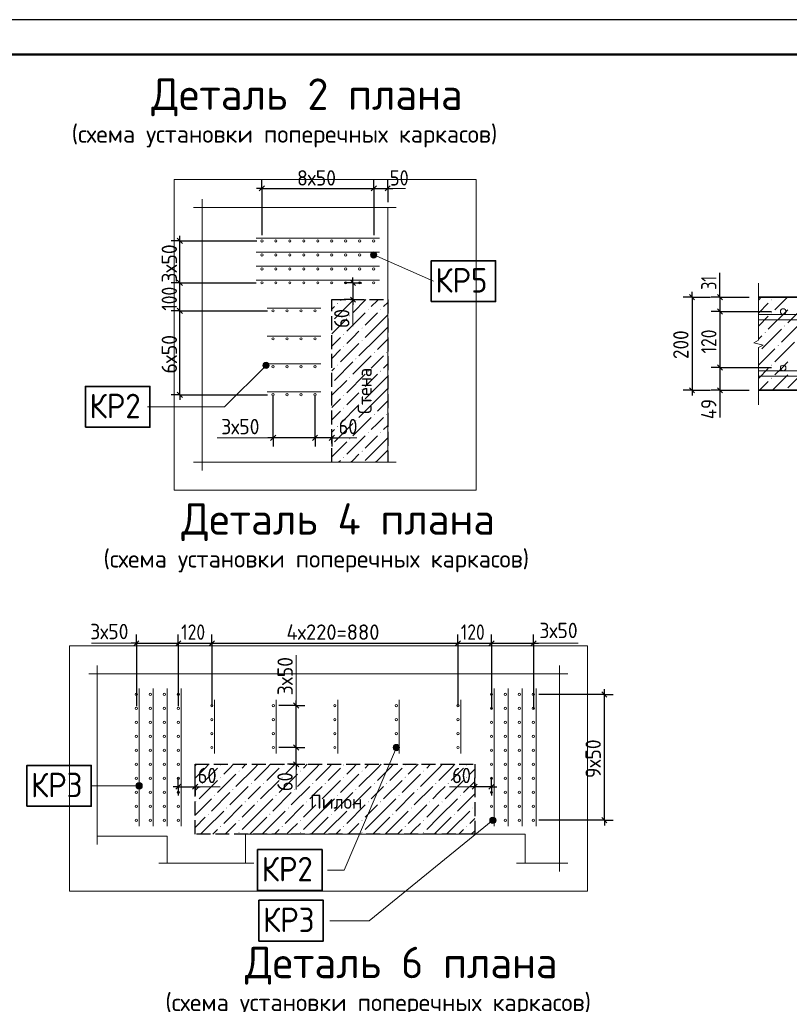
# Model space of a CAD drawing. Header units: millimetres. Extents: x 0 to 50400, y 0 to 35640.
# Tile 5 of 10: x 12562 to 25774, y 18741 to 35640. Entities that reach past the tile are written whole.
import ezdxf

# ---------------------------------------------------------------- set-up
doc = ezdxf.new("R2010")
doc.units = ezdxf.units.MM
doc.linetypes.add('______2', pattern=[324, 240, -84])
for name, color, linetype, lineweight in [('Standard', 7, 'Continuous', 25), ('ЖБ Перекрытие верхний уровень', 7, 'Continuous', 35), ('ЖБ Пилон', 7, 'Continuous', 35), ('Общий01', 7, 'Continuous', 13), ('Размерная линия_ общее', 7, 'Continuous', 13), ('Текст_ общее', 7, 'Continuous', 25)]:
    doc.layers.add(name, color=color, linetype=linetype, lineweight=lineweight)
doc.layers.add('Вспомогательная арматура', color=7, linetype='Continuous', lineweight=18, true_color=0x656565)
doc.layers.add('Поперечная арматура', color=7, linetype='Continuous', lineweight=18, true_color=0x5a2814)
doc.layers.add('Размерная выноска', color=7, linetype='Continuous')
doc.styles.add('ISOCPEUR', font='txt')

msp = doc.modelspace()

# ---------------------------------------------------------------- hatches: boundary and pattern name
at = {"layer": 'Standard', "linetype": 'Continuous', "lineweight": 13, "transparency": 33554687}
for points in [[(18010, 30769), (18017, 30777), (18025, 30769), (18017, 30761)], [(25462, 30831), (25470, 30839), (25478, 30831), (25470, 30824)], [(18538, 30663), (18545, 30671), (18553, 30663), (18545, 30656)], [(18749, 30663), (18757, 30671), (18764, 30663), (18757, 30656)], [(25462, 30607), (25470, 30615), (25478, 30607), (25470, 30600)], [(18221, 30558), (18229, 30566), (18236, 30558), (18229, 30550)], [(18432, 30347), (18440, 30354), (18448, 30347), (18440, 30339)], [(25350, 30271), (25358, 30279), (25366, 30271), (25358, 30264)], [(25686, 30383), (25694, 30391), (25702, 30383), (25694, 30376)], [(18115, 30241), (18123, 30249), (18131, 30241), (18123, 30233)], [(18432, 30135), (18440, 30143), (18448, 30135), (18440, 30128)], [(18115, 30030), (18123, 30038), (18131, 30030), (18123, 30022)], [(18643, 29924), (18651, 29932), (18659, 29924), (18651, 29916)], [(18854, 29924), (18862, 29932), (18870, 29924), (18862, 29916)], [(25243, 29940), (25246, 29943), (25254, 29935), (25246, 29928), (25243, 29931)], [(25574, 30047), (25582, 30055), (25590, 30047), (25582, 30040)], [(18326, 29819), (18334, 29826), (18342, 29819), (18334, 29811)], [(18010, 29713), (18017, 29721), (18025, 29713), (18017, 29705)], [(18538, 29607), (18545, 29615), (18553, 29607), (18545, 29600)], [(18749, 29607), (18757, 29615), (18764, 29607), (18757, 29600)], [(25462, 29711), (25470, 29719), (25478, 29711), (25470, 29704)], [(18221, 29502), (18229, 29510), (18236, 29502), (18229, 29494)], [(25462, 29487), (25470, 29495), (25478, 29487), (25470, 29480)], [(18432, 29291), (18440, 29298), (18448, 29291), (18440, 29283)], [(18115, 29185), (18123, 29193), (18131, 29185), (18123, 29177)], [(18432, 29079), (18440, 29087), (18448, 29079), (18440, 29072)], [(18115, 28974), (18123, 28982), (18131, 28974), (18123, 28966)], [(18326, 28763), (18334, 28770), (18342, 28763), (18334, 28755)], [(18643, 28868), (18651, 28876), (18659, 28868), (18651, 28860)], [(18854, 28868), (18862, 28876), (18870, 28868), (18862, 28860)], [(18010, 28657), (18017, 28665), (18025, 28657), (18017, 28649)], [(18538, 28551), (18545, 28559), (18553, 28551), (18545, 28544)], [(18749, 28551), (18757, 28559), (18764, 28551), (18757, 28544)], [(18221, 28446), (18229, 28454), (18236, 28446), (18229, 28438)], [(18432, 28235), (18440, 28242), (18448, 28235), (18440, 28227)], [(18115, 28129), (18123, 28137), (18131, 28129), (18123, 28121)], [(16003, 22849), (16011, 22857), (16019, 22849), (16011, 22841)], [(17059, 22849), (17067, 22857), (17075, 22849), (17067, 22841)], [(18115, 22849), (18123, 22857), (18131, 22849), (18123, 22841)], [(19171, 22849), (19179, 22857), (19187, 22849), (19179, 22841)], [(20227, 22849), (20235, 22857), (20243, 22849), (20235, 22841)], [(16003, 22638), (16011, 22646), (16019, 22638), (16011, 22630)], [(16320, 22744), (16328, 22751), (16336, 22744), (16328, 22736)], [(17059, 22638), (17067, 22646), (17075, 22638), (17067, 22630)], [(17376, 22744), (17384, 22751), (17392, 22744), (17384, 22736)], [(18115, 22638), (18123, 22646), (18131, 22638), (18123, 22630)], [(18432, 22744), (18440, 22751), (18448, 22744), (18440, 22736)], [(19171, 22638), (19179, 22646), (19187, 22638), (19179, 22630)], [(19488, 22744), (19496, 22751), (19504, 22744), (19496, 22736)], [(20227, 22638), (20235, 22646), (20243, 22638), (20235, 22630)], [(15686, 22532), (15694, 22540), (15702, 22532), (15694, 22524)], [(16531, 22532), (16539, 22540), (16547, 22532), (16539, 22524)], [(16742, 22532), (16750, 22540), (16758, 22532), (16750, 22524)], [(17587, 22532), (17595, 22540), (17603, 22532), (17595, 22524)], [(17798, 22532), (17806, 22540), (17814, 22532), (17806, 22524)], [(18643, 22532), (18651, 22540), (18659, 22532), (18651, 22524)], [(18854, 22532), (18862, 22540), (18870, 22532), (18862, 22524)], [(19699, 22532), (19707, 22540), (19715, 22532), (19707, 22524)], [(19910, 22532), (19918, 22540), (19926, 22532), (19918, 22524)], [(15898, 22321), (15905, 22329), (15913, 22321), (15905, 22313)], [(16214, 22427), (16222, 22434), (16230, 22427), (16222, 22419)], [(16954, 22321), (16961, 22329), (16969, 22321), (16961, 22313)], [(17270, 22427), (17278, 22434), (17286, 22427), (17278, 22419)], [(18010, 22321), (18017, 22329), (18025, 22321), (18017, 22313)], [(18326, 22427), (18334, 22434), (18342, 22427), (18334, 22419)], [(19066, 22321), (19073, 22329), (19081, 22321), (19073, 22313)], [(19382, 22427), (19390, 22434), (19398, 22427), (19390, 22419)], [(20122, 22321), (20129, 22329), (20137, 22321), (20129, 22313)], [(15581, 22215), (15589, 22223), (15596, 22215), (15589, 22208)], [(16426, 22215), (16433, 22223), (16441, 22215), (16433, 22208)], [(16637, 22215), (16645, 22223), (16652, 22215), (16645, 22208)], [(17482, 22215), (17489, 22223), (17497, 22215), (17489, 22208)], [(17693, 22215), (17701, 22223), (17708, 22215), (17701, 22208)], [(18538, 22215), (18545, 22223), (18553, 22215), (18545, 22208)], [(18749, 22215), (18757, 22223), (18764, 22215), (18757, 22208)], [(19594, 22215), (19601, 22223), (19609, 22215), (19601, 22208)], [(19805, 22215), (19813, 22223), (19820, 22215), (19813, 22208)], [(15792, 22004), (15800, 22012), (15808, 22004), (15800, 21996)], [(16109, 22110), (16117, 22118), (16124, 22110), (16117, 22102)], [(16848, 22004), (16856, 22012), (16864, 22004), (16856, 21996)], [(17165, 22110), (17173, 22118), (17180, 22110), (17173, 22102)], [(17904, 22004), (17912, 22012), (17920, 22004), (17912, 21996)], [(18221, 22110), (18229, 22118), (18236, 22110), (18229, 22102)], [(18960, 22004), (18968, 22012), (18976, 22004), (18968, 21996)], [(19277, 22110), (19285, 22118), (19292, 22110), (19285, 22102)], [(20016, 22004), (20024, 22012), (20032, 22004), (20024, 21996)], [(20333, 22110), (20341, 22118), (20348, 22110), (20341, 22102)], [(16003, 21793), (16011, 21801), (16019, 21793), (16011, 21785)], [(16320, 21899), (16328, 21906), (16336, 21899), (16328, 21891)], [(17059, 21793), (17067, 21801), (17075, 21793), (17067, 21785)], [(17376, 21899), (17384, 21906), (17392, 21899), (17384, 21891)], [(18115, 21793), (18123, 21801), (18131, 21793), (18123, 21785)], [(18432, 21899), (18440, 21906), (18448, 21899), (18440, 21891)], [(19171, 21793), (19179, 21801), (19187, 21793), (19179, 21785)], [(19488, 21899), (19496, 21906), (19504, 21899), (19496, 21891)], [(20227, 21793), (20235, 21801), (20243, 21793), (20235, 21785)], [(16320, 21687), (16328, 21695), (16336, 21687), (16328, 21680)], [(17376, 21687), (17384, 21695), (17392, 21687), (17384, 21680)], [(18432, 21687), (18440, 21695), (18448, 21687), (18440, 21680)], [(19488, 21687), (19496, 21695), (19504, 21687), (19496, 21680)]]:
    msp.add_hatch(color=7, dxfattribs=at).paths.add_polyline_path(points, flags=16)
at = {"layer": 'Общий01', "linetype": 'Continuous', "lineweight": 13, "transparency": 33554687}
for points in [[(18586, 31597), (18608, 31647), (18590, 31625)], [(18608, 31647), (18586, 31597), (18596, 31572)], [(18608, 31647), (18596, 31572), (18634, 31657)], [(18634, 31657), (18596, 31572), (18618, 31554)], [(18634, 31657), (18618, 31554), (18661, 31653)], [(18661, 31653), (18618, 31554), (18646, 31550)], [(18661, 31653), (18646, 31550), (18683, 31635)], [(18683, 31635), (18646, 31550), (18671, 31560)], [(18683, 31635), (18671, 31560), (18693, 31609)], [(18693, 31609), (18671, 31560), (18689, 31582)], [(16830, 29669), (16753, 29745), (16740, 29721)], [(16844, 29694), (16778, 29759), (16753, 29745)], [(16844, 29694), (16753, 29745), (16830, 29669)], [(16844, 29721), (16805, 29759), (16778, 29759)], [(16844, 29721), (16778, 29759), (16844, 29694)], [(16805, 29759), (16844, 29721), (16830, 29745)], [(16830, 29669), (16740, 29721), (16805, 29655)], [(16805, 29655), (16740, 29721), (16740, 29694)], [(16805, 29655), (16740, 29694), (16778, 29655)], [(16778, 29655), (16740, 29694), (16753, 29669)], [(19079, 23127), (18980, 23169), (18976, 23141)], [(19083, 23154), (18997, 23191), (18980, 23169)], [(19083, 23154), (18980, 23169), (19079, 23127)], [(19072, 23180), (19023, 23201), (18997, 23191)], [(19072, 23180), (18997, 23191), (19083, 23154)], [(19023, 23201), (19072, 23180), (19051, 23197)], [(19079, 23127), (18976, 23141), (19061, 23105)], [(19061, 23105), (18976, 23141), (18986, 23116)], [(19061, 23105), (18986, 23116), (19036, 23094)], [(19036, 23094), (18986, 23116), (19008, 23098)], [(14567, 22463), (14567, 22517), (14559, 22490)], [(14586, 22444), (14586, 22536), (14567, 22517)], [(14586, 22444), (14567, 22517), (14567, 22463)], [(14613, 22436), (14613, 22544), (14586, 22536)], [(14613, 22436), (14586, 22536), (14586, 22444)], [(14640, 22444), (14640, 22536), (14613, 22544)], [(14640, 22444), (14613, 22544), (14613, 22436)], [(14660, 22463), (14660, 22517), (14640, 22536)], [(14660, 22463), (14640, 22536), (14640, 22444)], [(14660, 22517), (14660, 22463), (14667, 22490)], [(20694, 21847), (20635, 21919), (20632, 21891)], [(20694, 21847), (20632, 21891), (20666, 21849)], [(20666, 21849), (20632, 21891), (20643, 21866)], [(20719, 21858), (20651, 21942), (20635, 21919)], [(20719, 21858), (20635, 21919), (20694, 21847)], [(20736, 21881), (20677, 21953), (20651, 21942)], [(20736, 21881), (20651, 21942), (20719, 21858)], [(20738, 21908), (20704, 21950), (20677, 21953)], [(20738, 21908), (20677, 21953), (20736, 21881)], [(20704, 21950), (20738, 21908), (20727, 21934)]]:
    msp.add_hatch(color=7, dxfattribs=at).paths.add_polyline_path(points)

# ---------------------------------------------------------------- linework, layer by layer
at = {"layer": 'Standard', "color": 7, "linetype": 'Continuous', "lineweight": 25, "transparency": 33554687}
for p, q in [((16675, 32700), (16765, 32790)), ((18595, 32700), (18685, 32790)), ((18835, 32700), (18925, 32790)), ((15356, 31798), (15266, 31888)), ((15356, 31078), (15266, 31168)), ((18239, 31168), (18329, 31078)), ((18239, 30880), (18329, 30790)), ((15356, 30598), (15266, 30688)), ((15356, 29158), (15266, 29248)), ((16957, 28510), (16867, 28420)), ((17677, 28510), (17587, 28420)), ((17965, 28510), (17875, 28420)), ((14520, 24892), (14610, 24982)), ((15240, 24892), (15330, 24982)), ((15816, 24892), (15906, 24982)), ((20040, 24892), (20130, 24982)), ((20616, 24892), (20706, 24982)), ((21336, 24892), (21426, 24982)), ((22644, 24015), (22554, 24105)), ((17354, 23823), (17264, 23913)), ((17354, 23103), (17264, 23193)), ((17354, 22815), (17264, 22905)), ((15240, 22431), (15330, 22521)), ((15528, 22431), (15618, 22521)), ((20418, 22521), (20328, 22431)), ((20706, 22521), (20616, 22431)), ((22644, 21855), (22554, 21945))]:
    msp.add_line(p, q, dxfattribs=at)
at = {"layer": 'Standard', "color": 251, "linetype": 'Continuous', "lineweight": -3, "true_color": 0x656565, "transparency": 33554687}
for p, q in [((16720, 32745), (16720, 32895)), ((18640, 32745), (18640, 32895)), ((18880, 32745), (18880, 32895)), ((16720, 32745), (16720, 32595)), ((16720, 32745), (16720, 31939)), ((18640, 32745), (18640, 32595)), ((18640, 32745), (18640, 31939)), ((18880, 32745), (18880, 32595)), ((18880, 32745), (18880, 32511)), ((15311, 31843), (15161, 31843)), ((15311, 31843), (15461, 31843)), ((15311, 31843), (16632, 31843)), ((15311, 31123), (15161, 31123)), ((15311, 31123), (15461, 31123)), ((15311, 31123), (16624, 31123)), ((18284, 31123), (18134, 31123)), ((18284, 31123), (18434, 31123)), ((18284, 31123), (18304, 31123)), ((18284, 30835), (18134, 30835)), ((18284, 30835), (18434, 30835)), ((18284, 30835), (18304, 30835)), ((15311, 30643), (15161, 30643)), ((15311, 30643), (15461, 30643)), ((15311, 30643), (16816, 30643)), ((15311, 29203), (15161, 29203)), ((15311, 29203), (15461, 29203)), ((15311, 29203), (16816, 29203)), ((16912, 28465), (16912, 28615)), ((17632, 28465), (17632, 28615)), ((17920, 28465), (17920, 28615)), ((16912, 28465), (16912, 28315)), ((17632, 28465), (17632, 28315)), ((17920, 28465), (17920, 28315)), ((17920, 28465), (17920, 28465)), ((14565, 24937), (14565, 25087)), ((15285, 24937), (15285, 25087)), ((15861, 24937), (15861, 25087)), ((20085, 24937), (20085, 25087)), ((20661, 24937), (20661, 25087)), ((21381, 24937), (21381, 25087)), ((14565, 24937), (14565, 24787)), ((14565, 24937), (14565, 23860)), ((15285, 24937), (15285, 24787)), ((15285, 24937), (15285, 23860)), ((15861, 24937), (15861, 24787)), ((15861, 24937), (15861, 23868)), ((20085, 24937), (20085, 24787)), ((20085, 24937), (20085, 23868)), ((20661, 24937), (20661, 24787)), ((20661, 24937), (20661, 23812)), ((21381, 24937), (21381, 24787)), ((21381, 24937), (21381, 23812)), ((22599, 24060), (21477, 24060)), ((22599, 24060), (22449, 24060)), ((22599, 24060), (22749, 24060)), ((17309, 23868), (17159, 23868)), ((17309, 23868), (17459, 23868)), ((17309, 23148), (17159, 23148)), ((17309, 23148), (17459, 23148)), ((17309, 22860), (17159, 22860)), ((17309, 22860), (17459, 22860)), ((17309, 22860), (17309, 22860)), ((15285, 22476), (15285, 22626)), ((15285, 22476), (15285, 22524)), ((15285, 22476), (15285, 22326)), ((15573, 22476), (15573, 22626)), ((15573, 22476), (15573, 22507)), ((15573, 22476), (15573, 22326)), ((20373, 22476), (20373, 22626)), ((20373, 22476), (20373, 22507)), ((20373, 22476), (20373, 22326)), ((20661, 22476), (20661, 22626)), ((20661, 22476), (20661, 22524)), ((20661, 22476), (20661, 22326)), ((22599, 21900), (21477, 21900)), ((22599, 21900), (22449, 21900)), ((22599, 21900), (22749, 21900))]:
    msp.add_line(p, q, dxfattribs=at)
at = {"layer": 'Standard', "color": 7, "linetype": 'Continuous', "lineweight": -3, "transparency": 33554687}
for p, q in [((16720, 32745), (16630, 32745)), ((16720, 32745), (18640, 32745)), ((18640, 32745), (18880, 32745)), ((18880, 32745), (18970, 32745)), ((15311, 31843), (15311, 31933)), ((15311, 31123), (15311, 31843)), ((24584, 30879), (24584, 31295)), ((15311, 30643), (15311, 31123)), ((18284, 31123), (18284, 31213)), ((18284, 31123), (18284, 30835)), ((18284, 30835), (18284, 30745)), ((24584, 29279), (24584, 28815)), ((15311, 29203), (15311, 29113)), ((16912, 28465), (16822, 28465)), ((17632, 28465), (16912, 28465)), ((17920, 28465), (17632, 28465)), ((17920, 28465), (18010, 28465)), ((14565, 24937), (14475, 24937)), ((14565, 24937), (15285, 24937)), ((15285, 24937), (15861, 24937)), ((15861, 24937), (20085, 24937)), ((20085, 24937), (20661, 24937)), ((20661, 24937), (21381, 24937)), ((21381, 24937), (21471, 24937)), ((22599, 24060), (22599, 24150)), ((17309, 23868), (17309, 23958)), ((17309, 23148), (17309, 23868)), ((17309, 22860), (17309, 23148)), ((17309, 22860), (17309, 22770)), ((15285, 22476), (15195, 22476)), ((15285, 22476), (15573, 22476)), ((15573, 22476), (15663, 22476)), ((20373, 22476), (20283, 22476)), ((20661, 22476), (20373, 22476)), ((20661, 22476), (20751, 22476)), ((22599, 21900), (22599, 21810))]:
    msp.add_line(p, q, dxfattribs=at)
at = {"layer": 'Standard', "color": 7, "linetype": 'Continuous', "lineweight": 13, "transparency": 33554687}
for p, q in [((25243, 31119), (25243, 30137)), ((25243, 30137), (25163, 30096)), ((25163, 30096), (25323, 30054)), ((25323, 30054), (25243, 30012)), ((25243, 30012), (25243, 29031)), ((25243, 29031), (25243, 29031))]:
    msp.add_line(p, q, dxfattribs=at)
at = {"layer": 'Standard', "color": 253, "linetype": 'Continuous', "lineweight": 13, "true_color": 0xa0a0a0, "transparency": 33554687}
for p, q in [((18281, 30822), (17965, 30505)), ((18084, 30835), (18070, 30822)), ((18506, 30835), (18281, 30611)), ((18598, 30716), (18704, 30822)), ((18704, 30822), (18717, 30835)), ((18880, 30787), (18809, 30716)), ((17920, 30671), (17965, 30716)), ((18493, 30611), (18176, 30294)), ((18704, 30611), (18493, 30399)), ((17920, 30249), (18176, 30505)), ((18704, 30399), (18880, 30576)), ((18281, 30188), (18387, 30294)), ((18704, 30399), (18493, 30188)), ((18880, 30365), (18704, 30188)), ((18070, 30188), (17920, 30038)), ((18387, 30083), (18070, 29766)), ((18176, 30083), (18281, 30188)), ((18704, 30188), (18387, 29871)), ((18880, 30154), (18704, 29977)), ((18070, 29977), (17920, 29827)), ((18281, 29766), (17965, 29449)), ((18598, 29871), (18281, 29555)), ((18598, 29660), (18704, 29766)), ((18704, 29766), (18809, 29871)), ((17920, 29615), (17965, 29660)), ((18880, 29731), (18809, 29660)), ((17920, 29193), (18176, 29449)), ((18493, 29555), (18176, 29238)), ((18704, 29555), (18493, 29343)), ((18704, 29343), (18880, 29520)), ((18281, 29132), (18387, 29238)), ((18704, 29343), (18493, 29132)), ((18880, 29309), (18704, 29132)), ((18070, 29132), (17920, 28982)), ((18176, 29027), (18281, 29132)), ((18704, 29132), (18387, 28815)), ((18880, 29098), (18704, 28921)), ((18070, 28921), (17920, 28771)), ((18387, 29027), (18070, 28710)), ((18598, 28815), (18281, 28499)), ((18704, 28710), (18809, 28815)), ((17920, 28559), (17965, 28604)), ((18281, 28710), (17965, 28393)), ((18598, 28604), (18704, 28710)), ((18880, 28675), (18809, 28604)), ((17920, 28137), (18176, 28393)), ((18493, 28499), (18176, 28182)), ((18704, 28499), (18493, 28287)), ((18704, 28287), (18880, 28464)), ((18704, 28287), (18493, 28076)), ((18880, 28253), (18704, 28076)), ((18070, 28076), (18038, 28044)), ((18249, 28044), (18281, 28076)), ((18281, 28076), (18387, 28182)), ((18704, 28076), (18671, 28044)), ((15599, 22860), (15573, 22834)), ((15747, 22796), (15810, 22860)), ((16169, 22796), (16233, 22860)), ((16444, 22860), (16381, 22796)), ((16655, 22860), (16592, 22796)), ((16803, 22796), (16866, 22860)), ((17225, 22796), (17289, 22860)), ((17500, 22860), (17437, 22796)), ((17711, 22860), (17648, 22796)), ((17859, 22796), (17922, 22860)), ((18281, 22796), (18345, 22860)), ((18556, 22860), (18493, 22796)), ((18767, 22860), (18704, 22796)), ((18915, 22796), (18978, 22860)), ((19337, 22796), (19401, 22860)), ((19612, 22860), (19549, 22796)), ((19823, 22860), (19760, 22796)), ((19971, 22796), (20034, 22860)), ((15747, 22796), (15573, 22623)), ((15958, 22796), (15747, 22585)), ((16275, 22691), (15958, 22374)), ((16064, 22691), (16169, 22796)), ((16592, 22796), (16275, 22479)), ((16803, 22796), (16592, 22585)), ((17014, 22796), (16803, 22585)), ((17331, 22691), (17014, 22374)), ((17120, 22691), (17225, 22796)), ((17648, 22796), (17331, 22479)), ((17859, 22796), (17648, 22585)), ((18070, 22796), (17859, 22585)), ((18387, 22691), (18070, 22374)), ((18176, 22691), (18281, 22796)), ((18704, 22796), (18387, 22479)), ((18915, 22796), (18704, 22585)), ((19126, 22796), (18915, 22585)), ((19443, 22691), (19126, 22374)), ((19232, 22691), (19337, 22796)), ((19760, 22796), (19443, 22479)), ((19971, 22796), (19760, 22585)), ((20182, 22796), (19971, 22585)), ((20288, 22691), (20373, 22776)), ((15573, 22412), (15641, 22479)), ((15958, 22585), (15641, 22268)), ((16486, 22479), (16169, 22163)), ((16592, 22374), (16697, 22479)), ((17014, 22585), (16697, 22268)), ((17542, 22479), (17225, 22163)), ((17648, 22374), (17753, 22479)), ((18070, 22585), (17753, 22268)), ((18598, 22479), (18281, 22163)), ((18704, 22374), (18809, 22479)), ((19126, 22585), (18809, 22268)), ((19654, 22479), (19337, 22163)), ((19760, 22374), (19865, 22479)), ((20182, 22585), (19865, 22268)), ((20373, 22565), (20182, 22374)), ((16169, 22374), (15853, 22057)), ((16486, 22268), (16592, 22374)), ((17225, 22374), (16909, 22057)), ((17542, 22268), (17648, 22374)), ((18281, 22374), (17965, 22057)), ((18598, 22268), (18704, 22374)), ((19337, 22374), (19021, 22057)), ((19654, 22268), (19760, 22374)), ((20373, 22354), (20077, 22057)), ((15573, 21989), (15853, 22268)), ((16381, 22163), (16064, 21846)), ((16592, 22163), (16381, 21951)), ((16592, 21951), (16909, 22268)), ((17437, 22163), (17120, 21846)), ((17648, 22163), (17437, 21951)), ((17648, 21951), (17965, 22268)), ((18493, 22163), (18176, 21846)), ((18704, 22163), (18493, 21951)), ((18704, 21951), (19021, 22268)), ((19549, 22163), (19232, 21846)), ((19760, 22163), (19549, 21951)), ((19760, 21951), (20077, 22268)), ((15747, 21740), (16064, 22057)), ((16803, 21740), (17120, 22057)), ((17859, 21740), (18176, 22057)), ((18915, 21740), (19232, 22057)), ((19971, 21740), (20288, 22057)), ((15747, 21951), (15573, 21778)), ((16169, 21740), (16275, 21846)), ((16592, 21951), (16381, 21740)), ((16803, 21951), (16592, 21740)), ((17225, 21740), (17331, 21846)), ((17648, 21951), (17437, 21740)), ((17859, 21951), (17648, 21740)), ((18281, 21740), (18387, 21846)), ((18704, 21951), (18493, 21740)), ((18915, 21951), (18704, 21740)), ((19337, 21740), (19443, 21846)), ((19760, 21951), (19549, 21740)), ((19971, 21951), (19760, 21740)), ((20373, 21932), (20288, 21846)), ((15747, 21740), (15666, 21660)), ((15958, 21740), (15878, 21660)), ((16089, 21660), (16169, 21740)), ((16592, 21740), (16511, 21660)), ((16803, 21740), (16722, 21660)), ((17014, 21740), (16934, 21660)), ((17145, 21660), (17225, 21740)), ((17648, 21740), (17567, 21660)), ((17859, 21740), (17778, 21660)), ((18070, 21740), (17990, 21660)), ((18201, 21660), (18281, 21740)), ((18704, 21740), (18623, 21660)), ((18915, 21740), (18834, 21660)), ((19126, 21740), (19046, 21660)), ((19257, 21660), (19337, 21740)), ((19760, 21740), (19679, 21660)), ((19971, 21740), (19890, 21660)), ((20182, 21740), (20102, 21660)), ((20313, 21660), (20373, 21720))]:
    msp.add_line(p, q, dxfattribs=at)
at = {"layer": 'Standard', "color": 254, "linetype": 'Continuous', "lineweight": 13, "transparency": 33554687}
for p, q in [((25243, 30828), (25293, 30879)), ((25414, 30775), (25243, 30604)), ((25526, 30663), (25638, 30775)), ((25638, 30775), (25741, 30879)), ((26086, 30775), (25750, 30439)), ((25750, 30663), (25414, 30327)), ((25414, 30551), (25243, 30380)), ((25974, 30439), (25638, 30103)), ((25638, 30327), (25302, 29991)), ((25243, 30156), (25302, 30215)), ((25862, 30103), (25526, 29767)), ((25243, 29708), (25526, 29991)), ((25638, 29655), (25750, 29767)), ((25414, 29655), (25243, 29484)), ((25526, 29543), (25638, 29655)), ((26086, 29655), (25750, 29319)), ((25414, 29431), (25261, 29279)), ((25750, 29543), (25485, 29279))]:
    msp.add_line(p, q, dxfattribs=at)
at = {"layer": 'Standard', "color": 7, "linetype": 'Continuous', "lineweight": 35, "transparency": 33554687}
msp.add_line((25243, 29279), (29299, 29279), dxfattribs=at)
at = {"layer": 'Standard', "color": 7, "linetype": 'Continuous', "lineweight": 25, "transparency": 33554687}
msp.add_lwpolyline([(0, 0), (50400, 0), (50400, 35640), (0, 35640), (0, 0)], close=True, dxfattribs=at)
at = {"layer": 'Standard', "color": 7, "linetype": 'Continuous', "lineweight": 50, "transparency": 33554687}
msp.add_lwpolyline([(2400, 35040), (49800, 35040), (49800, 600), (2400, 600), (2400, 35040)], close=True, dxfattribs=at)
at = {"layer": 'Standard', "color": 254, "linetype": 'Continuous', "lineweight": 18, "true_color": 0xc4c4ff, "transparency": 33554687}
for points in [[(15212, 27564), (20396, 27564), (20396, 32895), (15212, 32895), (15212, 27564)], [(13415, 20684), (22307, 20684), (22307, 24891), (13415, 24891), (13415, 20684)]]:
    msp.add_lwpolyline(points, dxfattribs=at)
at = {"layer": 'Standard', "color": 7, "linetype": 'Continuous', "lineweight": 35, "transparency": 33554687}
msp.add_lwpolyline([(29299, 32319), (29299, 30879), (25243, 30879)], dxfattribs=at)
at = {"layer": 'Standard', "color": 7, "linetype": 'Continuous', "lineweight": -3, "transparency": 33554687}
for points in [[(15311, 29203), (15311, 29441), (15311, 29441), (15311, 30643)], [(22599, 21900), (22599, 22513), (22599, 22513), (22599, 24060)]]:
    msp.add_lwpolyline(points, dxfattribs=at)
at = {"layer": 'Standard', "color": 7, "linetype": 'Continuous', "lineweight": 13, "transparency": 33554687}
for points in [[(25243, 30583), (30787, 30583), (30787, 30487), (25243, 30487), (25243, 30583)], [(25243, 29615), (30787, 29615), (30787, 29519), (25243, 29519), (25243, 29615)]]:
    msp.add_lwpolyline(points, dxfattribs=at)
at = {"layer": 'Standard', "color": 251, "linetype": 'Continuous', "lineweight": -3, "true_color": 0x656565, "transparency": 33554687}
for points in [[(16912, 28465), (16912, 28485), (16912, 28485), (16912, 29177)], [(17632, 28465), (17632, 28485), (17632, 28485), (17632, 29177)], [(17309, 23868), (17290, 23868), (17290, 23868), (17013, 23868)], [(17309, 23148), (17290, 23148), (17290, 23148), (17013, 23148)]]:
    msp.add_lwpolyline(points, dxfattribs=at)
at = {"layer": 'Standard', "color": 7, "linetype": 'Continuous', "lineweight": 18, "transparency": 33554687}
for centre in [(25669, 30631), (25669, 29663)]:
    msp.add_circle(centre, 48, dxfattribs=at)
at = {"layer": 'Вспомогательная арматура', "color": 251, "linetype": 'Continuous', "lineweight": 18, "true_color": 0x656565, "transparency": 33554687}
for p, q in [((16619, 31891), (18740, 31891)), ((16619, 31891), (18740, 31891)), ((16619, 31651), (18740, 31651)), ((16619, 31651), (18740, 31651)), ((16619, 31411), (18740, 31411)), ((16619, 31411), (18740, 31411)), ((16619, 31171), (18740, 31171)), ((16619, 31171), (18740, 31171)), ((17732, 30691), (16811, 30691)), ((17732, 30691), (16811, 30691)), ((17732, 30211), (16811, 30211)), ((17732, 30211), (16811, 30211)), ((17732, 29731), (16811, 29731)), ((17732, 29731), (16811, 29731)), ((17732, 29251), (16811, 29251)), ((17732, 29251), (16811, 29251)), ((14613, 24161), (14613, 21799)), ((14613, 24161), (14613, 21799)), ((14853, 24161), (14853, 21799)), ((14853, 24161), (14853, 21799)), ((15093, 24161), (15093, 21799)), ((15093, 24161), (15093, 21799)), ((15333, 24161), (15333, 21799)), ((15333, 24161), (15333, 21799)), ((20709, 24161), (20709, 21799)), ((20709, 24161), (20709, 21799)), ((20949, 24161), (20949, 21799)), ((20949, 24161), (20949, 21799)), ((21189, 24161), (21189, 21799)), ((21189, 24161), (21189, 21799)), ((21429, 24161), (21429, 21799)), ((21429, 24161), (21429, 21799)), ((15909, 23047), (15909, 23969)), ((15909, 23047), (15909, 23969)), ((16965, 23047), (16965, 23969)), ((16965, 23047), (16965, 23969)), ((18021, 23047), (18021, 23969)), ((18021, 23047), (18021, 23969)), ((19077, 23047), (19077, 23969)), ((19077, 23047), (19077, 23969)), ((20133, 23047), (20133, 23969)), ((20133, 23047), (20133, 23969))]:
    msp.add_line(p, q, dxfattribs=at)
at = {"layer": 'ЖБ Перекрытие верхний уровень', "color": 7, "linetype": 'Continuous', "lineweight": 18, "transparency": 33554687}
for p, q in [((18880, 32415), (18880, 28044)), ((16437, 21659), (16437, 21164)), ((21237, 21659), (16437, 21659)), ((21237, 21164), (21237, 21659)), ((15093, 21625), (13895, 21625)), ((15093, 21164), (15093, 21625))]:
    msp.add_line(p, q, dxfattribs=at)
at = {"layer": 'ЖБ Пилон', "color": 253, "linetype": '______2', "lineweight": -3, "true_color": 0xababab, "transparency": 33554687}
for p, q in [((17920, 28044), (17920, 30835)), ((17920, 30835), (18880, 30835)), ((18880, 30835), (18880, 28044)), ((15573, 21660), (15573, 22860)), ((15573, 22860), (20373, 22860)), ((20373, 22860), (20373, 21660)), ((20373, 21660), (15573, 21660))]:
    msp.add_line(p, q, dxfattribs=at)
at = {"layer": 'Общий01', "color": 7, "linetype": 'Continuous', "lineweight": 13, "transparency": 33554687}
for p, q in [((18590, 31625), (18590, 31625)), ((18640, 31603), (19668, 31152)), ((18661, 31653), (18661, 31653)), ((18618, 31554), (18618, 31554)), ((18689, 31582), (18689, 31582)), ((16753, 29745), (16753, 29745)), ((16830, 29745), (16830, 29745)), ((16753, 29669), (16753, 29669)), ((16830, 29669), (16830, 29669)), ((18980, 23169), (18980, 23169)), ((19051, 23197), (19051, 23197)), ((19008, 23098), (19008, 23098)), ((19079, 23127), (19079, 23127)), ((14613, 22490), (13791, 22490)), ((14559, 22490), (14559, 22490)), ((14613, 22544), (14613, 22544)), ((14667, 22490), (14667, 22490)), ((14613, 22436), (14613, 22436)), ((20643, 21866), (20643, 21866)), ((20651, 21942), (20651, 21942)), ((20719, 21858), (20719, 21858)), ((20727, 21934), (20727, 21934))]:
    msp.add_line(p, q, dxfattribs=at)
for points in [[(16792, 29707), (16079, 28995), (14755, 28995)], [(19029, 23148), (18132, 21046), (17844, 21046)], [(20685, 21900), (18560, 20171), (17888, 20171)]]:
    msp.add_lwpolyline(points, dxfattribs=at)
for centre in [(18640, 31603), (16792, 29707), (19029, 23148), (14613, 22490), (20685, 21900)]:
    msp.add_circle(centre, 54, dxfattribs=at)
at = {"layer": 'Поперечная арматура', "color": 19, "linetype": 'Continuous', "lineweight": 18, "true_color": 0x5a2814, "transparency": 33554687}
for centre in [(16720, 31843), (16960, 31843), (17200, 31843), (17440, 31843), (17680, 31843), (17920, 31843), (18160, 31843), (18400, 31843), (18640, 31843), (16720, 31603), (16960, 31603), (17200, 31603), (17440, 31603), (17680, 31603), (17920, 31603), (18160, 31603), (18400, 31603), (18640, 31603), (16720, 31363), (16960, 31363), (17200, 31363), (17440, 31363), (17680, 31363), (17920, 31363), (18160, 31363), (18400, 31363), (18640, 31363), (16720, 31123), (16960, 31123), (17200, 31123), (17440, 31123), (17680, 31123), (17920, 31123), (18160, 31123), (18400, 31123), (18640, 31123), (16912, 30643), (17152, 30643), (17392, 30643), (17632, 30643), (16912, 30163), (17152, 30163), (17392, 30163), (17632, 30163), (16912, 29683), (17152, 29683), (17392, 29683), (17632, 29683), (16912, 29203), (17152, 29203), (17392, 29203), (17632, 29203), (14565, 24060), (14805, 24060), (15045, 24060), (15285, 24060), (20661, 24060), (20901, 24060), (21141, 24060), (21381, 24060), (14565, 23820), (14805, 23820), (15045, 23820), (15285, 23820), (15861, 23868), (16917, 23868), (17973, 23868), (19029, 23868), (20085, 23868), (20661, 23820), (20901, 23820), (21141, 23820), (21381, 23820), (14565, 23580), (14805, 23580), (15045, 23580), (15285, 23580), (15861, 23628), (16917, 23628), (17973, 23628), (19029, 23628), (20085, 23628), (20661, 23580), (20901, 23580), (21141, 23580), (21381, 23580), (14565, 23340), (14805, 23340), (15045, 23340), (15285, 23340), (15861, 23388), (16917, 23388), (17973, 23388), (19029, 23388), (20085, 23388), (20661, 23340), (20901, 23340), (21141, 23340), (21381, 23340), (15861, 23148), (16917, 23148), (17973, 23148), (19029, 23148), (20085, 23148), (14565, 23100), (14805, 23100), (15045, 23100), (15285, 23100), (20661, 23100), (20901, 23100), (21141, 23100), (21381, 23100), (14565, 22860), (14805, 22860), (15045, 22860), (15285, 22860), (20661, 22860), (20901, 22860), (21141, 22860), (21381, 22860), (14565, 22620), (14805, 22620), (15045, 22620), (15285, 22620), (20661, 22620), (20901, 22620), (21141, 22620), (21381, 22620), (14565, 22380), (14805, 22380), (15045, 22380), (15285, 22380), (20661, 22380), (20901, 22380), (21141, 22380), (21381, 22380), (14565, 22140), (14805, 22140), (15045, 22140), (15285, 22140), (20661, 22140), (20901, 22140), (21141, 22140), (21381, 22140), (14565, 21900), (14805, 21900), (15045, 21900), (15285, 21900), (20661, 21900), (20901, 21900), (21141, 21900), (21381, 21900)]:
    msp.add_circle(centre, 19.2, dxfattribs=at)
at = {"layer": 'Размерная выноска', "color": 7, "linetype": 'Continuous', "lineweight": 13, "transparency": 33554687}
for p, q in [((15692, 27900), (15692, 32559)), ((15548, 32415), (19024, 32415)), ((19024, 28044), (15548, 28044)), ((13895, 21481), (13895, 24555)), ((21827, 24555), (21827, 21020)), ((13751, 24411), (21971, 24411)), ((16581, 21164), (14949, 21164)), ((21971, 21164), (21093, 21164))]:
    msp.add_line(p, q, dxfattribs=at)
at = {"layer": 'Размерная линия_ общее', "color": 7, "linetype": 'Continuous', "lineweight": 13, "transparency": 33554687}
for p, q in [((18880, 32745), (19183, 32745)), ((18284, 30379), (18284, 30835)), ((16912, 28465), (15953, 28465)), ((18352, 28465), (17920, 28465)), ((14565, 24937), (13797, 24937)), ((21381, 24937), (22149, 24937)), ((17309, 24732), (17309, 23868)), ((17309, 22428), (17309, 22860)), ((15573, 22476), (16005, 22476)), ((20373, 22476), (19941, 22476))]:
    msp.add_line(p, q, dxfattribs=at)
at = {"layer": 'Размерная линия_ общее', "color": 7, "linetype": 'Continuous', "lineweight": -3, "transparency": 33554687}
for p, q in [((24104, 30879), (24104, 30969)), ((24584, 30879), (24584, 30969)), ((24584, 30879), (24584, 30631)), ((24584, 30631), (24584, 29671)), ((24584, 29671), (24584, 29279)), ((24104, 29279), (24104, 29189)), ((24584, 29279), (24584, 29189))]:
    msp.add_line(p, q, dxfattribs=at)
at = {"layer": 'Размерная линия_ общее', "color": 253, "linetype": 'Continuous', "lineweight": -3, "true_color": 0xa0a0a0, "transparency": 33554687}
for p, q in [((24104, 30879), (23954, 30879)), ((24104, 30879), (24254, 30879)), ((24104, 30879), (24424, 30879)), ((24584, 30879), (24434, 30879)), ((24584, 30879), (24734, 30879)), ((24584, 30879), (25083, 30879)), ((24584, 30631), (24434, 30631)), ((24584, 30631), (24734, 30631)), ((24584, 30631), (25468, 30631)), ((24584, 29671), (24434, 29671)), ((24584, 29671), (24734, 29671)), ((24584, 29671), (25468, 29671)), ((24104, 29279), (23954, 29279)), ((24104, 29279), (24254, 29279)), ((24104, 29279), (24424, 29279)), ((24584, 29279), (24434, 29279)), ((24584, 29279), (24734, 29279)), ((24584, 29279), (25083, 29279))]:
    msp.add_line(p, q, dxfattribs=at)
at = {"layer": 'Размерная линия_ общее', "color": 7, "linetype": 'Continuous', "lineweight": 25, "transparency": 33554687}
for p, q in [((24059, 30924), (24149, 30834)), ((24539, 30924), (24629, 30834)), ((24539, 30676), (24629, 30586)), ((24539, 29716), (24629, 29626)), ((24059, 29324), (24149, 29234)), ((24539, 29324), (24629, 29234))]:
    msp.add_line(p, q, dxfattribs=at)
at = {"layer": 'Размерная линия_ общее', "color": 7, "linetype": 'Continuous', "lineweight": -3, "transparency": 33554687}
msp.add_lwpolyline([(24104, 30879), (24104, 29713), (24104, 29713), (24104, 29279)], dxfattribs=at)
at = {"layer": 'Текст_ общее', "color": 7, "linetype": 'Continuous', "lineweight": 35, "transparency": 33554687}
for points in [[(19626, 30802), (20732, 30802), (20732, 31502), (19626, 31502), (19626, 30802)], [(13691, 28645), (14797, 28645), (14797, 29345), (13691, 29345), (13691, 28645)], [(12685, 22140), (13791, 22140), (13791, 22840), (12685, 22840), (12685, 22140)], [(16646, 20696), (17752, 20696), (17752, 21396), (16646, 21396), (16646, 20696)], [(16668, 19826), (17774, 19826), (17774, 20526), (16668, 20526), (16668, 19826)]]:
    msp.add_lwpolyline(points, dxfattribs=at)

# ---------------------------------------------------------------- texts
at = {"layer": 'Standard', "color": 7, "linetype": 'Continuous', "lineweight": 25, "transparency": 33554687, "char_height": 264, "attachment_point": 7, "style": 'ISOCPEUR'}
for s, insert, width in [('\\W0.93;8х50', (17323, 32793), 861.71), ('\\W0.87;50', (18916, 32793), 484.71), ('\\W0.93;3х50', (16022, 28524), 861.72), ('\\W0.87;60', (18037, 28525), 484.71), ('\\W0.93;3х50', (13773, 25007), 861.71), ('\\W0.83;120', (15336, 24997), 610.29), ('\\W0.97;4х220=880', (17142, 24997), 1816.23), ('\\W0.83;120', (20136, 24997), 610.29), ('\\W0.93;3х50', (21484, 25026), 861.72), ('\\W0.87;60', (15618, 22536), 484.71), ('\\W0.87;60', (19985, 22536), 484.71)]:
    msp.add_mtext(s, dxfattribs=dict(at, insert=insert, width=width))
at = {"layer": 'Standard', "color": 7, "linetype": 'Continuous', "lineweight": 25, "transparency": 33554687, "char_height": 264, "attachment_point": 7, "rotation": 90, "style": 'ISOCPEUR'}
for s, insert, width in [('\\W0.93;3х50', (15263, 31127), 861.72), ('\\W0.83;100', (15263, 30646), 610.29), ('\\W0.87;60', (18224, 30351), 484.71), ('\\W0.93;6х50', (15263, 29567), 861.72), ('\\W0.93;3х50', (17251, 24045), 861.72), ('\\W0.93;9х50', (22539, 22623), 861.71), ('\\W0.87;60', (17249, 22400), 484.72)]:
    msp.add_mtext(s, dxfattribs=dict(at, insert=insert, width=width))
at = {"layer": 'Standard', "color": 251, "linetype": 'Continuous', "lineweight": 18, "true_color": 0x575757, "transparency": 33554687, "insert": (18604, 28874), "char_height": 240, "width": 1016.28, "attachment_point": 7, "rotation": 90, "style": 'ISOCPEUR'}
msp.add_mtext('\\W0.94;Стена', dxfattribs=at)
at = {"layer": 'Standard', "color": 251, "linetype": 'Continuous', "lineweight": 18, "true_color": 0x575757, "transparency": 33554687, "insert": (17548, 22097), "char_height": 240, "width": 968.37, "attachment_point": 7, "style": 'ISOCPEUR'}
msp.add_mtext('\\W0.94;Пилон', dxfattribs=at)
at = {"layer": 'Размерная линия_ общее', "color": 7, "linetype": 'Continuous', "lineweight": 25, "transparency": 33554687, "char_height": 264, "attachment_point": 7, "rotation": 90, "style": 'ISOCPEUR'}
for s, insert, width in [('\\W0.75;31', (24524, 31004), 415.6), ('\\W0.91;200', (24044, 29815), 674.39), ('\\W0.83;120', (24524, 29913), 610.29), ('\\W0.88;49', (24524, 28784), 512.16)]:
    msp.add_mtext(s, dxfattribs=dict(at, insert=insert, width=width))
at = {"layer": 'Текст_ общее', "color": 7, "linetype": 'Continuous', "lineweight": 50, "transparency": 33554687, "attachment_point": 7, "style": 'ISOCPEUR'}
for s, insert, char_height, width in [('\\W0.98;  Деталь 2 плана', (14147, 33981), 540, 6472.77), ('\\W0.99;(схема установки поперечных каркасов)', (13454, 33447), 300, 7794.58), ('\\W0.98;  Деталь 4 плана', (14666, 26690), 540, 6526.92), ('\\W0.99;(схема установки поперечных каркасов)', (14000, 26155), 300, 7794.58), ('\\W0.98;  Деталь 6 плана', (15755, 19078), 540, 6472.77), ('\\W0.99;(схема установки поперечных каркасов)', (15062, 18543), 300, 7794.57)]:
    msp.add_mtext(s, dxfattribs=dict(at, insert=insert, char_height=char_height, width=width))
at = {"layer": 'Текст_ общее', "color": 7, "linetype": 'Continuous', "lineweight": 35, "transparency": 33554687, "char_height": 420, "width": 1158.55, "attachment_point": 7, "style": 'ISOCPEUR'}
for s, insert in [('\\W0.92;КР5', (19696, 30956)), ('\\W0.92;КР2', (13761, 28799)), ('\\W0.92;КР3', (12755, 22294)), ('\\W0.92;КР2', (16716, 20850)), ('\\W0.92;КР3', (16738, 19980))]:
    msp.add_mtext(s, dxfattribs=dict(at, insert=insert))

doc.saveas('drawing.dxf')
